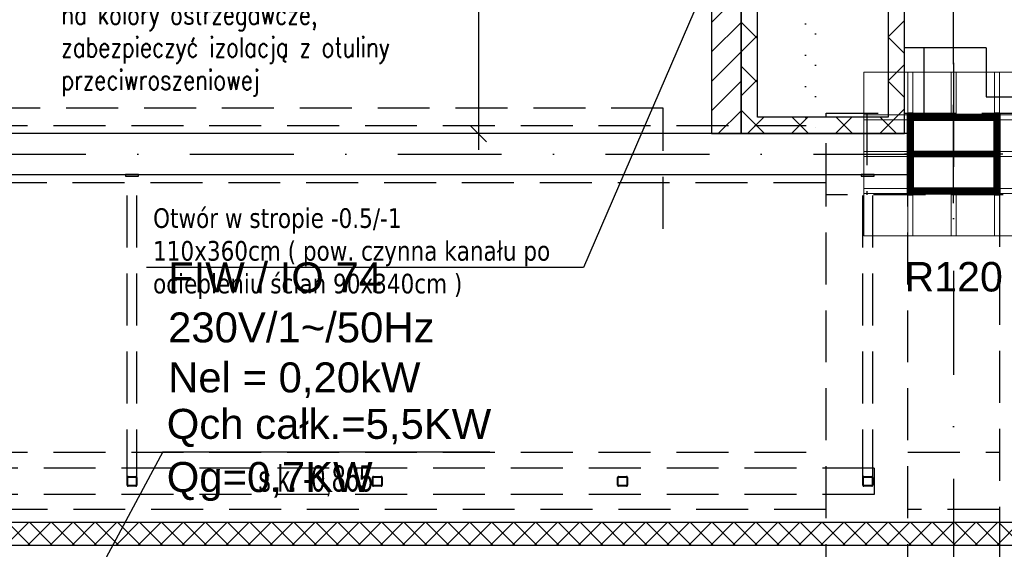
# Model space of a CAD drawing. Header units: centimetres. Extents: x -10702 to 24628, y -4437 to 19798.
# Tile 81 of 92: x 9289 to 9891, y 11959 to 12282. Entities that reach past the tile are written whole.
import ezdxf

# ---------------------------------------------------------------- set-up
doc = ezdxf.new("R2010")
doc.units = ezdxf.units.CM
doc.header["$PDMODE"] = 35
doc.header["$PDSIZE"] = 0.1
for name, pattern in [('HIDDEN', [9.525, 6.35, -3.175]), ('Kondygnacja  -0_5$0$DOT2', [3.175, 0, -3.175]), ('Kondygnacja  -0_5$0$HIDDEN', [9.525, 6.35, -3.175]), ('Kondygnacja  -0_5$0$HIDDEN2', [4.7625, 3.175, -1.5875]), ('Osie rzutów$0$DASHDOT2', [12.7, 6.35, -3.175, 0, -3.175])]:
    doc.linetypes.add(name, pattern=pattern)
doc.layers.get('0').update_dxf_attribs({"color": 8})
doc.layers.get('DEFPOINTS').update_dxf_attribs({"color": 8})
for name, color, linetype in [('KJP_KK_OPISY MOCY klimakonwektorów', 7, 'Continuous'), ('Kondygnacja  -0_5$0$ARCH_GK', 8, 'Continuous'), ('Kondygnacja  -0_5$0$ARCH_INFO_ODPORNOŚĆ OGNIOWA', 8, 'Continuous'), ('Kondygnacja  -0_5$0$ARCH_INFO_OPISY', 8, 'Continuous'), ('Kondygnacja  -0_5$0$ARCH_KONSTR_POWYŻEJ RZUTU', 8, 'Kondygnacja  -0_5$0$HIDDEN'), ('Kondygnacja  -0_5$0$ARCH_KONSTR_POWYŻEJ RZUTU_IST', 8, 'Kondygnacja  -0_5$0$HIDDEN2'), ('Kondygnacja  -0_5$0$ARCH_MUROWANE', 8, 'Continuous'), ('Kondygnacja  -0_5$0$ARCH_OCIEPLENIE', 8, 'Continuous'), ('Kondygnacja  -0_5$0$ARCH_SŁUPY', 8, 'Continuous'), ('Kondygnacja  -0_5$0$ARCH_WYBURZENIA', 8, 'Kondygnacja  -0_5$0$DOT2'), ('Kondygnacja  -0_5$0$ARCH_ŻELBET_IST', 8, 'Continuous'), ('Osie rzutów$0$ARCH_INFO_OSIE_IST', 8, 'Osie rzutów$0$DASHDOT2'), ('Osie rzutów$0$ARCH_INFO_OSIE_OPISY_IST', 8, 'Continuous')]:
    doc.layers.add(name, color=color, linetype=linetype)
doc.layers.add('Kondygnacja  -0_5$0$ARCH_INFO_WYMIARY', color=8, linetype='Continuous', lineweight=9)
doc.layers.add('Kondygnacja  -0_5$0$ARCH_WIDOK', color=8, linetype='Continuous', lineweight=13)
doc.styles.add('Arial', font='arial.ttf')
doc.styles.add('Kondygnacja  -0_5$0$Arial', font='arial.ttf')
doc.styles.add('Kondygnacja  -0_5$0$BIKTS', font='bikromsw.shx', dxfattribs={"width": 0.8})
doc.styles.add('Kondygnacja  -0_5$0$Romans', font='Romans.shx', dxfattribs={"width": 0.7})
doc.styles.add('Kondygnacja  -0_5$0$Standard', font='txt')
doc.styles.add('Kondygnacja +0$0$ROMANS-50-CM', font='romans.shx', dxfattribs={"width": 0.8, "height": 10})
doc.dimstyles.new('Kondygnacja  -0_5$0$ISO-25', dxfattribs={"dimtxt": 2.5, "dimasz": 2.5, "dimexe": 1.25, "dimexo": 0.625, "dimtad": 1, "dimtxsty": 'Kondygnacja  -0_5$0$Standard', "dimcen": 2.5, "dimadec": 0, "dimazin": 0, "dimtfac": 1, "dimtmove": 0, "dimatfit": 3, "dimfxl": 0, "dimarcsym": 0})
doc.dimstyles.new('Kondygnacja  -0_5$0$Wymiary 1-100', dxfattribs={"dimtxt": 12, "dimasz": 10, "dimexe": 5, "dimexo": 0, "dimgap": 4, "dimtad": 1, "dimrnd": 0.5, "dimzin": 12, "dimdsep": 46, "dimtxsty": 'Kondygnacja  -0_5$0$Romans', "dimblk": 'Kondygnacja  -0_5$0$_Oblique', "dimcen": 10, "dimdle": 10, "dimclrt": 55, "dimazin": 0, "dimtfac": 1, "dimtmove": 1, "dimatfit": 3, "dimfxl": 0, "dimtolj": 1, "dimtzin": 0, "dimarcsym": 0})
pattern_1 = [(45, (8662.6883, 8963.0142), (-0.6735192, 0.6735192), [])]

# ---------------------------------------------------------------- blocks, each defined once
blk = doc.blocks.new('Osie rzutów')
at = {"layer": 'Osie rzutów$0$ARCH_INFO_OSIE_IST', "ltscale": 10}
for p, q in [((9860, 12255), (9860, 14290.38)), ((9860, 12510), (9860, 4623.26)), ((9860, 12170), (9860, 12230)), ((4436.04, 12200), (13655, 12200)), ((9890, 12200), (9830, 12200))]:
    blk.add_line(p, q, dxfattribs=at)
blk = doc.blocks.new('Kondygnacja  -0_5$0$konstrukcja istniejąca -0.5')
at = {"layer": 'Kondygnacja  -0_5$0$ARCH_KONSTR_POWYŻEJ RZUTU_IST', "ltscale": 10}
for p, q in [((8738, 12217.5), (9781.55, 12217.5)), ((9781.55, 12182.5), (8738, 12182.5))]:
    blk.add_line(p, q, dxfattribs=at)
for points in [[(9938, 12175), (9782, 12175), (9782, 12225), (9938, 12225), (9938, 12175)], [(9782, 11025), (9782, 12175)], [(9832, 11025), (9832, 12175)], [(9888, 12175), (9888, 11025)], [(8738, 12017.89), (9782, 12017.89)], [(9832, 12017.89), (9888, 12017.89)], [(9782, 11982.89), (8738, 11982.89)], [(9888, 11982.89), (9832, 11982.89)]]:
    blk.add_lwpolyline(points, dxfattribs=at)
at = {"layer": 'Kondygnacja  -0_5$0$ARCH_KONSTR_POWYŻEJ RZUTU_IST', "ltscale": 10, "elevation": 0}
blk.add_lwpolyline([(9807, 12225), (9807, 12175)], dxfattribs=at)
at = {"layer": 'Kondygnacja  -0_5$0$ARCH_KONSTR_POWYŻEJ RZUTU_IST', "style": 'Kondygnacja  -0_5$0$BIKTS', "width": 0.7}
blk.add_text('s.k. -0,865', height=16, dxfattribs=at).set_placement((9434.83, 11993.75))
blk = doc.blocks.new('Kondygnacja  -0_5$0$wzmocnienie pod bramę -1')
at = {"layer": 'Kondygnacja  -0_5$0$ARCH_KONSTR_POWYŻEJ RZUTU', "ltscale": 5}
for p, q in [((22797.65, 9057.22, 0), (22797.65, 9243.72)), ((22803.65, 9057.22, 0), (22803.65, 9243.72)), ((23247.65, 9057.22, 0), (23247.65, 9243.72)), ((23253.65, 9057.22, 0), (23253.65, 9243.72)), ((23254.65, 9065.22, 0), (20950.65, 9065.22, 0)), ((23254.65, 9065.22, 0), (23254.65, 9049.22, 0)), ((23254.65, 9049.22, 0), (20950.65, 9049.22, 0))]:
    blk.add_line(p, q, dxfattribs=at)
for points in [[(22796.65, 9243.72), (22804.65, 9243.72), (22804.65, 9244.72), (22796.65, 9244.72)], [(23246.65, 9243.72), (23254.65, 9243.72), (23254.65, 9244.72), (23246.65, 9244.72)]]:
    blk.add_lwpolyline(points, close=True, dxfattribs=at)
at = {"layer": 'Kondygnacja  -0_5$0$ARCH_KONSTR_POWYŻEJ RZUTU', "ltscale": 5, "elevation": 0}
for points in [[(22798.25, 9054.22, -0.414214), (22797.65, 9054.82), (22797.65, 9059.62, -0.414214), (22798.25, 9060.22), (22803.05, 9060.22, -0.414214), (22803.65, 9059.62), (22803.65, 9054.82, -0.414214), (22803.05, 9054.22)], [(22798.25, 9054.62, -0.414214), (22798.05, 9054.82), (22798.05, 9059.62, -0.414214), (22798.25, 9059.82), (22803.05, 9059.82, -0.414214), (22803.25, 9059.62), (22803.25, 9054.82, -0.414214), (22803.05, 9054.62)], [(22948.25, 9054.22, -0.414214), (22947.65, 9054.82), (22947.65, 9059.62, -0.414214), (22948.25, 9060.22), (22953.05, 9060.22, -0.414214), (22953.65, 9059.62), (22953.65, 9054.82, -0.414214), (22953.05, 9054.22)], [(22948.25, 9054.62, -0.414214), (22948.05, 9054.82), (22948.05, 9059.62, -0.414214), (22948.25, 9059.82), (22953.05, 9059.82, -0.414214), (22953.25, 9059.62), (22953.25, 9054.82, -0.414214), (22953.05, 9054.62)], [(23098.25, 9054.22, -0.414214), (23097.65, 9054.82), (23097.65, 9059.62, -0.414214), (23098.25, 9060.22), (23103.05, 9060.22, -0.414214), (23103.65, 9059.62), (23103.65, 9054.82, -0.414214), (23103.05, 9054.22)], [(23098.25, 9054.62, -0.414214), (23098.05, 9054.82), (23098.05, 9059.62, -0.414214), (23098.25, 9059.82), (23103.05, 9059.82, -0.414214), (23103.25, 9059.62), (23103.25, 9054.82, -0.414214), (23103.05, 9054.62)], [(23248.25, 9054.22, -0.414214), (23247.65, 9054.82), (23247.65, 9059.62, -0.414214), (23248.25, 9060.22), (23253.05, 9060.22, -0.414214), (23253.65, 9059.62), (23253.65, 9054.82, -0.414214), (23253.05, 9054.22)], [(23248.25, 9054.62, -0.414214), (23248.05, 9054.82), (23248.05, 9059.62, -0.414214), (23248.25, 9059.82), (23253.05, 9059.82, -0.414214), (23253.25, 9059.62), (23253.25, 9054.82, -0.414214), (23253.05, 9054.62)]]:
    blk.add_lwpolyline(points, format="xyb", close=True, dxfattribs=at)
blk = doc.blocks.new('Kondygnacja  -0_5$0$_Oblique')
at = {"color": 0, "linetype": 'ByBlock', "lineweight": -2}
blk.add_line((-0.5, -0.5), (0.5, 0.5), dxfattribs=at)
blk = doc.blocks.new('*D297')
at = {"layer": 'DEFPOINTS', "color": 0}
for p in [(9623.27, 12380.5), (9569.32, 12212.5), (9623.27, 12212.5)]:
    blk.add_point(p, dxfattribs=at)
at = {"layer": 'Kondygnacja  -0_5$0$ARCH_INFO_WYMIARY', "color": 0, "lineweight": -2}
for p, q in [((9569.32, 12390.5), (9569.32, 12202.5)), ((9577.32, 12380.5), (9564.32, 12380.5)), ((9577.32, 12212.5), (9564.32, 12212.5))]:
    blk.add_line(p, q, dxfattribs=at)
at = {"layer": 'Kondygnacja  -0_5$0$ARCH_INFO_WYMIARY', "color": 0, "lineweight": -2, "xscale": 10, "yscale": 10, "zscale": 10}
for p, rotation in [((9569.32, 12380.5), 90), ((9569.32, 12212.5), 270)]:
    blk.add_blockref('Kondygnacja  -0_5$0$_Oblique', p, dxfattribs=dict(at, rotation=rotation))
at = {"layer": 'Kondygnacja  -0_5$0$ARCH_INFO_WYMIARY', "color": 55, "insert": (9559.32, 12296.5), "char_height": 12, "attachment_point": 5, "rotation": 90, "style": 'Kondygnacja  -0_5$0$Romans'}
blk.add_mtext('\\A1;168', dxfattribs=at)
blk = doc.blocks.new('Kondygnacja  -0_5$0$_Dot')
at = {"color": 0, "linetype": 'ByBlock', "lineweight": -2}
blk.add_line((-0.5, 0), (-1, 0), dxfattribs=at)
at = {"color": 0, "linetype": 'ByBlock', "const_width": 0.5}
blk.add_lwpolyline([(-0.25, 0, 1), (0.25, 0, 1)], format="xyb", close=True, dxfattribs=at)

msp = doc.modelspace()

# ---------------------------------------------------------------- hatches: boundary and pattern name
at = {"layer": 'Kondygnacja  -0_5$0$ARCH_GK', "linetype": 'Continuous', "lineweight": -3}
h = msp.add_hatch(dxfattribs=at)
h.set_pattern_fill('ANSI37', color=256, scale=3, style=0)
h.paths.add_polyline_path([(6220, 11975), (6220, 11961), (6471, 11961), (6478.5, 11964.417), (6478.5, 11975)], flags=0)
h.paths.add_polyline_path([(6478.5, 11975), (6478.5, 11964.417), (6486, 11961), (11133.785, 11961), (11139.584, 11975)], flags=0)
at = {"layer": 'Kondygnacja  -0_5$0$ARCH_MUROWANE', "linetype": 'Continuous', "lineweight": -3}
h = msp.add_hatch(dxfattribs=at)
h.set_pattern_fill('ANSI31', color=256, scale=4, style=0)
h.paths.add_polyline_path([(9712, 12212.5), (9730, 12212.5), (9730, 12690), (9712, 12715)], flags=0)
at = {"layer": 'Kondygnacja  -0_5$0$ARCH_OCIEPLENIE', "linetype": 'Continuous', "lineweight": -3}
h = msp.add_hatch(dxfattribs=at)
h.set_pattern_fill('ANSI37', color=256, scale=6, angle=-360, style=0)
h.paths.add_polyline_path([(9740, 12680), (9730, 12690), (9730, 12212.5), (9740, 12222.5)], flags=0)
h = msp.add_hatch(dxfattribs=at)
h.set_pattern_fill('ANSI37', color=256, scale=6, style=0)
h.paths.add_polyline_path([(9820, 12222.5), (9830, 12212.5), (9830, 12290), (9820, 12300)], flags=0)
h = msp.add_hatch(dxfattribs=at)
h.set_pattern_fill('ANSI37', color=256, scale=6, style=0)
h.paths.add_polyline_path([(9830, 12212.5), (9820, 12222.5), (9740, 12222.5), (9730, 12212.5)], flags=0)
at = {"layer": 'Kondygnacja  -0_5$0$ARCH_SŁUPY', "lineweight": 40}
h = msp.add_hatch(dxfattribs=at)
h.set_pattern_fill('ANSI31', color=256, scale=0.3, style=0)
h.set_pattern_definition(pattern_1)
h.paths.add_polyline_path([(9832, 12175), (9835, 12175), (9835, 12225), (9832, 12225)])
h = msp.add_hatch(dxfattribs=at)
h.set_pattern_fill('ANSI31', color=256, scale=0.3, style=0)
h.set_pattern_definition(pattern_1)
h.paths.add_polyline_path([(9885, 12175), (9888, 12175), (9888, 12225), (9885, 12225)])
h = msp.add_hatch(dxfattribs=at)
h.set_pattern_fill('ANSI31', color=256, scale=0.3, style=0)
h.set_pattern_definition(pattern_1)
h.paths.add_polyline_path([(9885, 12221), (9885, 12224), (9835, 12224), (9835, 12221)])
h = msp.add_hatch(dxfattribs=at)
h.set_pattern_fill('ANSI31', color=256, scale=0.3, style=0)
h.set_pattern_definition(pattern_1)
h.paths.add_polyline_path([(9885, 12198.5), (9885, 12201.5), (9835, 12201.5), (9835, 12198.5)])
h = msp.add_hatch(dxfattribs=at)
h.set_pattern_fill('ANSI31', color=256, scale=0.3, style=0)
h.set_pattern_definition(pattern_1)
h.paths.add_polyline_path([(9885, 12176), (9885, 12179), (9835, 12179), (9835, 12176)])

# ---------------------------------------------------------------- linework, layer by layer
at = {"linetype": 'HIDDEN', "ltscale": 5}
msp.add_lwpolyline([(9682.376, 12154.407), (9682.376, 12227.986), (8859.997, 12227.986)], dxfattribs=at)
at = {"layer": 'KJP_KK_OPISY MOCY klimakonwektorów'}
for q in [(9259.998, 11802.084), (9576.243, 12018.029)]:
    msp.add_line((9376.355, 12018.029), q, dxfattribs=at)
at = {"layer": 'Kondygnacja  -0_5$0$ARCH_GK', "linetype": 'Continuous', "lineweight": -3}
for p, q in [((6220, 11975), (11139.584, 11975)), ((6486, 11961), (11133.785, 11961))]:
    msp.add_line(p, q, dxfattribs=at)
at = {"layer": 'Kondygnacja  -0_5$0$ARCH_MUROWANE', "linetype": 'Continuous', "lineweight": -3}
for p, q in [((9712, 12715), (9712, 12212.5)), ((9730, 12212.5), (9730, 12690)), ((9712, 12212.5), (9730, 12212.5))]:
    msp.add_line(p, q, dxfattribs=at)
at = {"layer": 'Kondygnacja  -0_5$0$ARCH_OCIEPLENIE', "linetype": 'Continuous', "lineweight": -3}
for p, q in [((9730, 12690), (9730, 12212.5)), ((9740, 12222.5), (9740, 12680)), ((9820, 12300), (9820, 12222.5)), ((9830, 12212.5), (9830, 12290)), ((9820, 12222.5), (9740, 12222.5)), ((9730, 12212.5), (9830, 12212.5))]:
    msp.add_line(p, q, dxfattribs=at)
at = {"layer": 'Kondygnacja  -0_5$0$ARCH_SŁUPY', "lineweight": 40}
for p, q in [((9835, 12201.5), (9885, 12201.5)), ((9885, 12198.5), (9835, 12198.5))]:
    msp.add_line(p, q, dxfattribs=at)
for points in [[(9832, 12225), (9835, 12225), (9835, 12175), (9832, 12175)], [(9885, 12225), (9888, 12225), (9888, 12175), (9885, 12175)]]:
    msp.add_lwpolyline(points, close=True, dxfattribs=at)
for points in [[(9885, 12224), (9835, 12224)], [(9835, 12221), (9885, 12221)], [(9885, 12179), (9835, 12179)], [(9835, 12176), (9885, 12176)]]:
    msp.add_lwpolyline(points, dxfattribs=at)
at = {"layer": 'Kondygnacja  -0_5$0$ARCH_WIDOK'}
msp.add_lwpolyline([(9915, 12250), (9915, 12150), (9805, 12150), (9805, 12250)], close=True, dxfattribs=at)
for points in [[(9832, 12250), (9832, 12225)], [(9835, 12250), (9835, 12225)], [(9858.5, 12250), (9858.5, 12224)], [(9861.5, 12250), (9861.5, 12224)], [(9885, 12250), (9885, 12225)], [(9888, 12250), (9888, 12225)], [(9805, 12224), (9832, 12224)], [(9805, 12221), (9832, 12221)], [(9888, 12224), (9915, 12224)], [(9888, 12221), (9915, 12221)], [(9805, 12201.5), (9832, 12201.5)], [(9888, 12201.5), (9915, 12201.5)], [(9805, 12198.5), (9832, 12198.5)], [(9888, 12198.5), (9915, 12198.5)], [(9805, 12179), (9832, 12179)], [(9888, 12179), (9915, 12179)], [(9805, 12176), (9832, 12176)], [(9832, 12175), (9832, 12150)], [(9835, 12175), (9835, 12150)], [(9858.5, 12176), (9858.5, 12150)], [(9861.494, 12176), (9861.494, 12150)], [(9885, 12175), (9885, 12150)], [(9888, 12176), (9915, 12176)], [(9888, 12175), (9888, 12150)]]:
    msp.add_lwpolyline(points, dxfattribs=at)
at = {"layer": 'Kondygnacja  -0_5$0$ARCH_WYBURZENIA', "ltscale": 6}
for points in [[(9872, 12337), (9769.5, 12337), (9769.5, 12212.5)], [(9840, 12331), (9775.5, 12331), (9775.5, 12212.5)]]:
    msp.add_lwpolyline(points, dxfattribs=at)
at = {"layer": 'Kondygnacja  -0_5$0$ARCH_ŻELBET_IST', "ltscale": 4}
for p, q in [((9830, 12212.5), (9830, 12290)), ((9880, 12265), (9830, 12265)), ((9842, 12224), (9842, 12265)), ((9880, 12265), (9880, 12235)), ((9880, 12235), (10030, 12235)), ((9832, 12212.5), (8688, 12212.5))]:
    msp.add_line(p, q, dxfattribs=at)
msp.add_lwpolyline([(9280, 12187.5), (9832, 12187.5)], dxfattribs=at)

# ---------------------------------------------------------------- block references
at = {"layer": 'Kondygnacja  -0_5$0$ARCH_KONSTR_POWYŻEJ RZUTU'}
for name, p in [('Kondygnacja  -0_5$0$konstrukcja istniejąca -0.5', (0, 0)), ('Kondygnacja  -0_5$0$wzmocnienie pod bramę -1', (-13443.153, 2942.777))]:
    msp.add_blockref(name, p, dxfattribs=at)
at = {"layer": 'Osie rzutów$0$ARCH_INFO_OSIE_OPISY_IST'}
msp.add_blockref('Osie rzutów', (0, 0), dxfattribs=at)

# ---------------------------------------------------------------- texts
at = {"layer": 'KJP_KK_OPISY MOCY klimakonwektorów', "char_height": 18.326, "width": 421.7149, "attachment_point": 1, "style": 'Arial'}
for s, insert in [('FIW / IO 74\\P230V/1~/50Hz\\PNel = 0,20kW', (9379.553, 12133.795, 2308.732)), ('Qch całk.=5,5KW', (9378.743, 12044.311, 1879.287)), ('Qg=0,7KW', (9378.743, 12011.832, 1879.287))]:
    msp.add_mtext(s, dxfattribs=dict(at, insert=insert))
at = {"layer": 'Kondygnacja  -0_5$0$ARCH_INFO_ODPORNOŚĆ OGNIOWA', "insert": (9860.054, 12139.912), "char_height": 18, "width": 53.33252, "attachment_point": 5, "style": 'Kondygnacja  -0_5$0$Arial'}
msp.add_mtext('\\PR120', dxfattribs=at)
at = {"layer": 'Kondygnacja  -0_5$0$ARCH_INFO_OPISY', "char_height": 12, "attachment_point": 7, "style": 'Kondygnacja +0$0$ROMANS-50-CM'}
for s, insert, width in [('Istniejąca rura kanalizacji deszczowej %%C200mm, pomalować na kolory ostrzegawcze, zabezpieczyć izolacją z otuliny przeciwroszeniowej', (9314.204, 12235.299), 248.97096), ('{\\fVerdana|b0|i0|c238|p34;Otwór w stropie -0.5/-1\\P110x360cm ( pow. czynna kanału po ociepleniu ścian 90x340cm )}', (9370.369, 12111.45), 266.00877)]:
    msp.add_mtext(s, dxfattribs=dict(at, insert=insert, width=width))

# ---------------------------------------------------------------- dimensions: what is measured, and where the dimension line sits
at = {"layer": 'Kondygnacja  -0_5$0$ARCH_INFO_WYMIARY'}
dim = msp.add_linear_dim(base=(9569.317, 12212.5), p1=(9623.27, 12380.5), p2=(9623.27, 12212.5), angle=90, dimstyle='Kondygnacja  -0_5$0$Wymiary 1-100', dxfattribs=at)
dim.commit()
dim.dimension.update_dxf_attribs({"geometry": '*D297', "text_midpoint": (9569.317, 12296.5), "dimtype": 160})

# ---------------------------------------------------------------- leaders
at = {"layer": 'Kondygnacja  -0_5$0$ARCH_INFO_OPISY'}
msp.add_leader([(9783.692, 12478.066), (9633.628, 12130.701), (9366.376, 12130.701)], dimstyle='Kondygnacja  -0_5$0$ISO-25', override={"dimscale": 5, "dimasz": 2, "dimtad": 0, "dimldrblk": 'Kondygnacja  -0_5$0$_Dot'}, dxfattribs=at)

doc.saveas('drawing.dxf')
